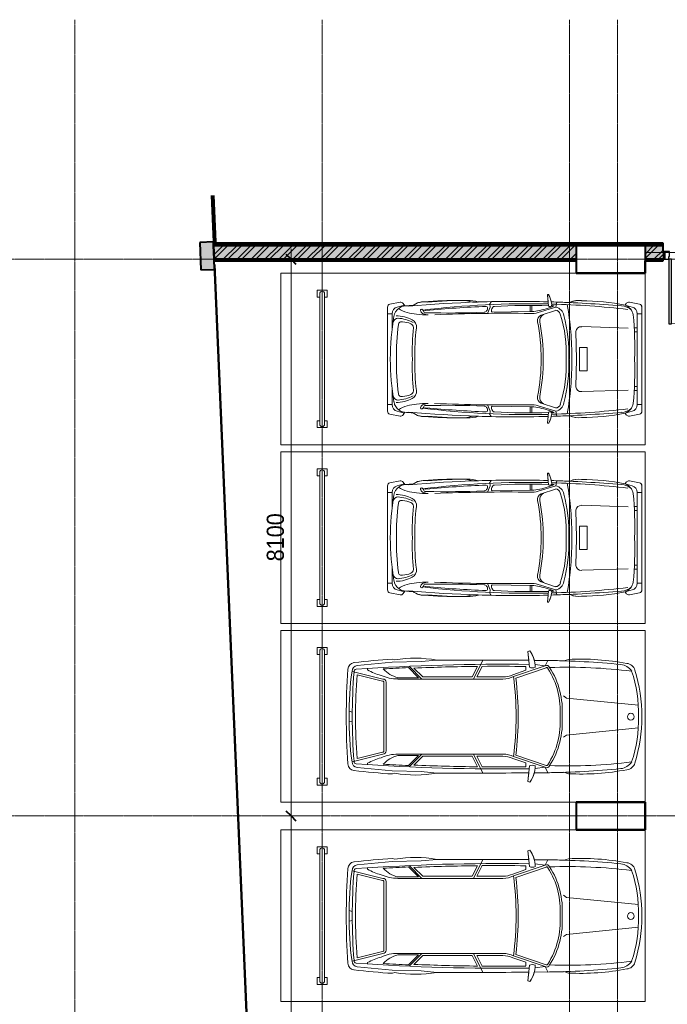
# Model space of a CAD drawing. Header units: millimetres. Extents: x 5617 to 109621, y 7718 to 117786.
# Tile 46 of 52: x 55367 to 64791, y 103460 to 117786. Entities that reach past the tile are written whole.
import ezdxf

# ---------------------------------------------------------------- set-up
doc = ezdxf.new("R2010")
doc.units = ezdxf.units.MM
doc.linetypes.add('Линия сетки', pattern=[25, 20, -2.5, 0, -2.5])
for name, color, linetype, lineweight in [('Двери', 7, 'Continuous', 18), ('Каркас несущий', 7, 'Continuous', 18), ('Каркас_Импост', 7, 'Continuous', 30), ('Монтажный зазор', 7, 'Continuous', 30), ('Оси', 7, 'Continuous', 9), ('Панель', 7, 'Continuous', 30), ('Парковка', 7, 'Continuous', 18), ('Перекрытия', 7, 'Continuous', 18), ('Размеры', 7, 'Continuous', 9), ('Размеры-100', 7, 'Continuous', 9), ('Стены разрез', 7, 'Continuous', 40), ('Стены штриховка', 7, 'Continuous', 40), ('Элементы узлов', 7, 'Continuous', 18)]:
    doc.layers.add(name, color=color, linetype=linetype, lineweight=lineweight)
doc.styles.add('Arial', font='arial.ttf', dxfattribs={"width": 0.9, "height": 250})
doc.dimstyles.new('Основной_2_5_мм', dxfattribs={"dimscale": 304.8, "dimtxt": 255.06485, "dimasz": 0.463911, "dimexe": 0.492126, "dimexo": 0.492126, "dimgap": 0.098425, "dimtad": 1, "dimdec": 0, "dimdsep": 46, "dimtxsty": 'Arial', "dimblk1": 'OBLIQUE', "dimblk2": 'OBLIQUE', "dimsah": 1, "dimcen": 0.09, "dimdle": 0.492126, "dimazin": 2, "dimtfac": 1, "dimtdec": 4, "dimtix": 1, "dimtmove": 0, "dimatfit": 3, "dimfxl": 1, "dimtvp": 1, "dimtolj": 1, "dimtzin": 0, "dimlwd": 20, "dimlwe": 20, "dimarcsym": 2})
pattern_1 = [(50, (0, 0), (218.62117, -19.1268), [22.86, -251.46]), (355, (0, 0), (-42.29187, 229.2684), [18.288, -201.168]), (100.451, (18.22, -1.6), (176.33107, 210.13963), [19.428, -213.708]), (46.184, (0, 60.96), (325.29495, -50.45164), [34.29, -377.19]), (96.636, (27.1, 56.76), (284.883, 296.91266), [29.142, -320.562]), (351.184, (0, 60.96), (284.8858, 296.9107), [27.432, -301.752]), (21, (30.48, 45.72), (181.93753, -122.71832), [22.86, -251.46]), (326, (30.48, 45.72), (74.16223, 221.02618), [18.288, -201.168]), (71.451, (45.64, 35.5), (256.10035, 98.30526), [19.428, -213.708]), (37.5, (0, 0), (3.70639, 101.465895), [3.353, -195.377, 3.353, -200.863, -201.93]), (37.5, (0, 0), (3.70639, 101.465895), [-402.946, 3.353, -198.577]), (7.5, (0, 0), (80.18358, 120.216526), [3.353, -113.081, 3.353, -190.805, -76.962]), (7.5, (0, 0), (80.18358, 120.216526), [-310.591, 3.353, -73.609]), (327.5, (-67.97, 0), (162.708646, -6.87497), [3.353, -72.847, 3.353, -234.391, -315.468]), (327.5, (-67.97, 0), (162.708646, -6.87497), [-313.944, 3.353, -312.115]), (317.5, (-98.45, 0), (177.75468, 30.51183), [3.353, -95.707, 3.353, -154.534, -224.028]), (317.5, (-98.45, 0), (177.75468, 30.51183), [-256.946, 3.353, -220.675])]
pattern_2 = [(45, (0, 0), (-101.02788, 101.02788), []), (45, (67.35, 0), (-101.02788, 101.02788), [])]
pattern_3 = [(0, (0, 0), (406.4, 101.6), [33.528, -271.272, 33.528, -271.272, -1625.6]), (0, (0, 0), (406.4, 101.6), [-609.6, 33.528, -576.072, 33.528, -271.272, -711.2]), (0, (0, 0), (406.4, 101.6), [-1524, 33.528, -169.672, 33.528, -474.472]), (120, (152.4, 50.8), (-291.18818, 301.152724), [33.528, -271.272, 33.528, -271.272, -1625.6]), (120, (152.4, 50.8), (-291.18818, 301.152724), [-609.6, 33.528, -576.072, 33.528, -271.272, -711.2]), (120, (152.4, 50.8), (-291.18818, 301.152724), [-1524, 33.528, -169.672, 33.528, -474.472]), (240, (203.2, 254), (-115.21182, -402.752724), [33.528, -271.272, 33.528, -271.272, -1625.6]), (240, (203.2, 254), (-115.21182, -402.752724), [-609.6, 33.528, -576.072, 33.528, -271.272, -711.2]), (240, (203.2, 254), (-115.21182, -402.752724), [-1524, 33.528, -169.672, 33.528, -474.472])]

# ---------------------------------------------------------------- blocks, each defined once
blk = doc.blocks.new('101_Дверь_Двупольная - _ПЧ_Мет_1300х2000_Тех помещения_EI60_Л-4433429-МКСС_LB02_-11_400__Кабельные конструкции_Лотки_2')
at = {"layer": 'Каркас_Импост', "color": 254, "true_color": 0xcccccc}
for p, q in [((-690, 100), (-750, 100)), ((-750, 100), (-750, -15)), ((-690, 60), (-690, 100)), ((-680, 60), (-690, 60)), ((-680, -15), (-680, 60)), ((690, 60), (680, 60)), ((680, 60), (680, -15)), ((750, 100), (690, 100)), ((690, 100), (690, 60)), ((750, -15), (750, 100)), ((-750, -15), (-680, -15)), ((680, -15), (750, -15))]:
    blk.add_line(p, q, dxfattribs=at)
at = {"layer": 'Монтажный зазор', "color": 254, "true_color": 0xcccccc}
for p, q in [((-750, 100), (-775, 100)), ((-775, 100), (-775, -15)), ((-750, -15), (-750, 100)), ((775, 100), (750, 100)), ((750, 100), (750, -15)), ((775, -15), (775, 100)), ((-775, -15), (-750, -15)), ((750, -15), (775, -15))]:
    blk.add_line(p, q, dxfattribs=at)
at = {"layer": 'Панель', "color": 254, "true_color": 0xcccccc}
for p, q in [((690, 1040), (650, 1040)), ((650, 1040), (650, 100)), ((690, 100), (690, 1040)), ((-650, 540), (-690, 540)), ((-690, 540), (-690, 100)), ((-650, 100), (-650, 540)), ((-690, 100), (-650, 100)), ((650, 100), (690, 100))]:
    blk.add_line(p, q, dxfattribs=at)
at = {"layer": 'Панель', "color": 254, "lineweight": 18, "true_color": 0xcccccc}
for centre, radius, start, end in [((690, 100), 940, 90, 180), ((-690, 100), 440, 360, 90)]:
    blk.add_arc(centre, radius, start, end, dxfattribs=at)
blk = doc.blocks.new('ПР - _ПЧ_1550_200_Оп250-250_Шаг300_Арм16_Арм10-3243300-МКСС_LB02_-11_400__Кабельные конструкции_Лотки_2')
at = {"layer": 'Каркас несущий', "color": 254, "true_color": 0xffcccc}
for p, q in [((-1025, 0), (1025, 0)), ((-1025, 0), (-775, 0)), ((-680, 0), (680, 0)), ((775, 0), (1025, 0))]:
    blk.add_line(p, q, dxfattribs=at)
blk = doc.blocks.new('199_Парковочные места 3 класса и МГН - Средний класс-5604846-МКСС_LB02_-11_400__Кабельные конструкции_Лотки_2')
at = {"layer": 'Парковка', "color": 254, "true_color": 0xcccccc}
for p, q in [((0, -5300), (0, 0)), ((0, 0), (2500, 0)), ((2500, 0), (2500, -5300)), ((250, -4625), (250, -4775)), ((250, -4625), (350, -4625)), ((300, -4665), (2200, -4665)), ((350, -4625), (350, -4665)), ((2150, -4625), (2150, -4665)), ((2150, -4625), (2250, -4625)), ((2250, -4625), (2250, -4775)), ((250, -4775), (350, -4775)), ((300, -4735), (2200, -4735)), ((350, -4735), (350, -4775)), ((2150, -4735), (2150, -4775)), ((2150, -4775), (2250, -4775)), ((2500, -5300), (0, -5300))]:
    blk.add_line(p, q, dxfattribs=at)
for centre, start, end in [((300, -4700), 90, 270), ((2200, -4700), 270, 90)]:
    blk.add_arc(centre, 35, start, end, dxfattribs=at)
at = {"layer": 'Элементы узлов', "color": 254, "true_color": 0xcccccc}
for p, q in [((984, -1142), (1090, -99)), ((1524, -1142), (1418, -99)), ((422, -1114), (442, -1185)), ((422, -1114), (442, -1185)), ((953, -1186), (984, -1142)), ((1555, -1186), (1524, -1142)), ((2085, -1114), (2065, -1185)), ((2065, -1185), (2085, -1114)), ((436, -1612), (438, -1418)), ((438, -1418), (436, -1612)), ((515, -1453), (438, -1418)), ((1992, -1453), (2070, -1418)), ((2072, -1612), (2070, -1418)), ((2072, -1612), (2070, -1418)), ((515, -1453), (497, -1605)), ((515, -1453), (673, -1914)), ((543, -1440), (693, -1881)), ((1965, -1440), (1814, -1881)), ((1992, -1453), (1835, -1914)), ((1992, -1453), (2011, -1605)), ((298, -1678), (308, -1707)), ((298, -1678), (308, -1707)), ((308, -1707), (536, -1683)), ((308, -1707), (435, -1693)), ((2200, -1707), (1972, -1683)), ((2072, -1693), (2200, -1707)), ((2210, -1678), (2200, -1707)), ((2200, -1707), (2210, -1678)), ((580, -1736), (525, -1736)), ((580, -1736), (645, -1925)), ((1927, -1736), (1863, -1925)), ((1927, -1736), (1983, -1736)), ((678, -2069), (678, -2449)), ((708, -2069), (708, -3598)), ((1800, -2069), (1800, -3598)), ((1830, -2069), (1830, -2449)), ((708, -2497), (432, -2363)), ((678, -2449), (523, -2374)), ((1800, -2497), (2076, -2363)), ((1830, -2449), (1984, -2374)), ((678, -2516), (524, -2441)), ((678, -2516), (678, -3237)), ((1830, -2516), (1984, -2441)), ((1830, -2516), (1830, -3237)), ((453, -3260), (432, -3033)), ((2054, -3260), (2076, -3033)), ((463, -3682), (453, -3260)), ((708, -3249), (522, -3435)), ((678, -3237), (549, -3366)), ((1800, -3249), (1986, -3435)), ((1830, -3237), (1959, -3366)), ((2045, -3682), (2054, -3260)), ((688, -3297), (542, -3443)), ((688, -3297), (688, -3598)), ((1820, -3297), (1820, -3598)), ((1820, -3297), (1966, -3443)), ((419, -3676), (428, -3642)), ((428, -3642), (419, -3676)), ((512, -4192), (463, -3682)), ((1996, -4192), (2045, -3682)), ((2088, -3676), (2079, -3642)), ((2088, -3676), (2079, -3642)), ((708, -3817), (596, -4265)), ((738, -3820), (646, -4189)), ((1254, -3771), (754, -3771)), ((1254, -3801), (754, -3801)), ((1254, -3771), (1754, -3771)), ((1254, -3801), (1754, -3801)), ((1770, -3820), (1862, -4189)), ((1800, -3817), (1912, -4265)), ((574, -4042), (555, -4042)), ((1933, -4042), (1953, -4042)), ((1188, -4261), (1177, -4307)), ((1320, -4261), (1331, -4307))]:
    blk.add_line(p, q, dxfattribs=at)
blk.add_circle((1256, -208), 49.6, dxfattribs=at)
for centre, radius, start, end in [((1254, -2377), 2329, 90.0001, 106.8716), ((1254, -2377), 2329, 90.0001, 106.8716), ((1178, -1869), 1772, 87.5536, 109.2869), ((1254, -2377), 2329, 73.1284, 89.9999), ((1254, -2377), 2329, 73.1284, 89.9999), ((1329, -1869), 1772, 70.7131, 92.4464), ((3991, -937), 3573, 169.195, 182.843), ((3991, -937), 3573, 169.195, 182.843), ((617, -279), 137, 106.8716, 175.0665), ((617, -279), 137, 106.8716, 175.0665), ((710, -376), 215, 123.1556, 174.2587), ((8358, -1141), 7822, 173.0609, 181.8195), ((1797, -376), 215, 5.7413, 56.8444), ((-5850, -1141), 7822, 358.1805, 6.9391), ((1890, -279), 137, 4.9335, 73.1284), ((1890, -279), 137, 4.9335, 73.1284), ((-1483, -937), 3573, 357.157, 10.805), ((-1483, -937), 3573, 357.157, 10.805), ((12318, -1543), 11881, 174.2587, 179.4003), ((-9810, -1543), 11881, 0.5997, 5.7413), ((12318, -1543), 11881, 178.2769, 179.4003), ((1172, -2380), 1175, 86.0181, 122.5623), ((1172, -2380), 1145, 85.9136, 122.5623), ((1335, -2380), 1175, 57.4377, 93.9819), ((1335, -2380), 1145, 57.2304, 94.0864), ((-9810, -1543), 11881, 0.5997, 1.7231), ((555, -1432), 44.9, 110.1373, 207.9235), ((555, -1432), 14.9, 110.1373, 214.6567), ((1953, -1432), 14.9, 325.3433, 79.1758), ((1953, -1432), 44.9, 332.0765, 69.8627), ((546, -2020), 422, 91.3449, 125.9666), ((546, -2020), 422, 105.0802, 125.9666), ((122295, -2694), 121864, 179.52958, 180.15962), ((122295, -2694), 121864, 179.52958, 180.15962), ((30000, -2118), 29508, 179.1634, 184.0543), ((444, -1640), 101, 335.1844, 24.8156), ((-27492, -2118), 29508, 355.9457, 0.8366), ((2064, -1640), 101, 155.1844, 204.8156), ((1962, -2020), 422, 54.0334, 88.6551), ((1962, -2020), 422, 54.0334, 74.9198), ((-119787, -2694), 121864, 359.84038, 0.47042), ((-119787, -2694), 121864, 359.84038, 0.47042), ((30000, -2118), 29478, 179.2582, 180.4979), ((1254, -6445), 4597, 82.9964, 97.0033), ((-27492, -2118), 29478, 359.5021, 0.7418), ((308, -2078), 370, 1.3171, 24.386), ((1254, -6445), 4567, 82.6909, 97.3089), ((308, -2078), 400, 1.2667, 24.1731), ((2200, -2078), 400, 155.8269, 178.7333), ((2200, -2078), 370, 155.614, 178.6829), ((30000, -2118), 29478, 180.6284, 182.4261), ((-27492, -2118), 29478, 357.5739, 359.3716), ((2198, -3346), 1794, 169.9492, 189.4665), ((2198, -3346), 1794, 169.9492, 189.4665), ((310, -3346), 1794, 350.5335, 10.0508), ((310, -3346), 1794, 350.5335, 10.0508), ((30000, -2118), 29488, 182.5757, 183.2896), ((-27492, -2118), 29488, 356.7104, 357.4243), ((9206, -3182), 8801, 183.2167, 186.8835), ((9206, -3182), 8801, 183.2167, 186.8835), ((270, -3492), 431, 312.4417, 345.7397), ((104, -3598), 603, 335.9999, 0.0001), ((2403, -3598), 603, 179.9999, 204.0001), ((2238, -3492), 431, 194.2603, 227.5583), ((-6698, -3182), 8801, 353.1165, 356.7833), ((-6698, -3182), 8801, 353.1165, 356.7833), ((-103, -3648), 783, 329.8554, 345.5814), ((754, -3817), 46.1, 90, 180), ((754, -3817), 16.1, 90, 189.7873), ((1754, -3817), 46.1, 0, 90), ((1754, -3817), 16.1, 350.2127, 90), ((2611, -3648), 783, 194.4186, 210.1446), ((571, -4224), 103, 186.8835, 266.3593), ((571, -4224), 103, 186.8835, 266.3593), ((593, -4184), 81.1, 185.6929, 272.4229), ((600, -4202), 33.8, 184.0543, 277.095), ((1185, -180), 4128, 261.7908, 270.9499), ((1254, 3792), 8054, 265.3719, 274.6281), ((1254, 2689), 6905, 264.9489, 275.0511), ((1322, -180), 4128, 269.0501, 278.2092), ((1908, -4202), 33.8, 262.905, 355.9457), ((1915, -4184), 81.1, 267.5771, 354.3071), ((1937, -4224), 103, 273.6407, 353.1165), ((1937, -4224), 103, 273.6407, 353.1165), ((1250, 6442), 10791, 266.3593, 270.0213), ((1250, 6442), 10791, 266.3593, 270.0213), ((1258, 6442), 10791, 269.9787, 273.6407), ((1258, 6442), 10791, 269.9787, 273.6407)]:
    blk.add_arc(centre, radius, start, end, dxfattribs=at)
blk = doc.blocks.new('199_Парковочные места 3 класса и МГН - Малый класс-4755746-МКСС_LB02_-11_400__Кабельные конструкции_Лотки_2')
at = {"layer": 'Парковка', "color": 254, "true_color": 0xcccccc}
for p, q in [((0, -5300), (0, 0)), ((0, 0), (2500, 0)), ((2500, 0), (2500, -5300)), ((250, -4625), (250, -4775)), ((250, -4625), (350, -4625)), ((300, -4665), (2200, -4665)), ((350, -4625), (350, -4665)), ((2150, -4625), (2150, -4665)), ((2150, -4625), (2250, -4625)), ((2250, -4625), (2250, -4775)), ((250, -4775), (350, -4775)), ((300, -4735), (2200, -4735)), ((350, -4735), (350, -4775)), ((2150, -4735), (2150, -4775)), ((2150, -4775), (2250, -4775)), ((2500, -5300), (0, -5300))]:
    blk.add_line(p, q, dxfattribs=at)
for centre, start, end in [((300, -4700), 90, 270), ((2200, -4700), 270, 90)]:
    blk.add_arc(centre, 35, start, end, dxfattribs=at)
at = {"layer": 'Элементы узлов', "color": 254, "true_color": 0xcccccc}
for p, q in [((425, -229), (454, -83)), ((454, -83), (425, -229)), ((2010, -48), (495, -48)), ((1253, -48), (496, -48)), ((592, -48), (592, -115)), ((592, -115), (1253, -115)), ((797, -115), (797, -159)), ((857, -156), (857, -115)), ((2010, -48), (1253, -48)), ((1253, -115), (1915, -115)), ((1650, -156), (1650, -115)), ((1710, -115), (1710, -159)), ((1915, -115), (1915, -48)), ((2082, -229), (2053, -83)), ((2082, -229), (2053, -83)), ((466, -289), (443, -274)), ((443, -274), (466, -289)), ((495, -188), (466, -289)), ((803, -249), (780, -923)), ((1704, -249), (1726, -923)), ((2012, -188), (2041, -289)), ((2041, -289), (2064, -274)), ((2041, -289), (2064, -274)), ((1085, -843), (1253, -843)), ((1085, -956), (1085, -843)), ((1253, -843), (1421, -843)), ((1421, -843), (1421, -956)), ((1253, -998), (850, -1010)), ((1253, -956), (1085, -956)), ((1421, -956), (1253, -956)), ((1656, -1010), (1253, -998)), ((423, -1287), (498, -1300)), ((2084, -1287), (2009, -1300)), ((313, -1401), (313, -1423)), ((313, -1423), (419, -1411)), ((320, -1402), (320, -1423)), ((320, -1423), (480, -1405)), ((477, -1322), (476, -1362)), ((498, -1300), (575, -1558)), ((612, -1513), (543, -1304)), ((1894, -1513), (1964, -1304)), ((2009, -1300), (1931, -1558)), ((2187, -1423), (2026, -1405)), ((2029, -1322), (2030, -1361)), ((2088, -1412), (2187, -1423)), ((2187, -1401), (2187, -1423)), ((2187, -1423), (2187, -1401)), ((560, -1651), (472, -1651)), ((560, -1672), (472, -1672)), ((568, -2226), (560, -1672)), ((1939, -2226), (1946, -1672)), ((1946, -1651), (2035, -1651)), ((1946, -1672), (2035, -1672)), ((417, -2240), (460, -2267)), ((497, -2255), (588, -2294)), ((2010, -2255), (1919, -2294)), ((2090, -2240), (2047, -2267)), ((425, -3567), (454, -3713)), ((425, -3567), (454, -3713)), ((479, -3497), (443, -3523)), ((466, -3507), (443, -3523)), ((495, -3608), (466, -3507)), ((2012, -3608), (2041, -3507)), ((2064, -3523), (2027, -3497)), ((2041, -3507), (2064, -3523)), ((2082, -3567), (2053, -3713)), ((2053, -3713), (2082, -3567)), ((592, -3681), (592, -3748)), ((817, -3681), (592, -3681)), ((1690, -3681), (1915, -3681)), ((1915, -3681), (1915, -3748)), ((1253, -3748), (496, -3748)), ((496, -3748), (2010, -3748)), ((2010, -3748), (1253, -3748))]:
    blk.add_line(p, q, dxfattribs=at)
for centre, radius, start, end in [((496, -91), 43.3, 90.0007, 168.6944), ((497, -91), 43.3, 91.6966, 168.693), ((592, -215), 101, 90.0007, 164.126), ((1915, -215), 101, 15.8754, 90.0007), ((2010, -91), 43.3, 11.307, 90.0007), ((2010, -91), 43.3, 11.307, 90.0007), ((467, -238), 43.3, 168.6944, 235.6114), ((467, -238), 43.3, 168.693, 235.6099), ((13211, -1700), 12764, 173.4754, 178.4619), ((658, -378), 212, 103.7494, 155.1332), ((699, -353), 220, 137.3412, 177.6463), ((1096, -5492), 5341, 88.3088, 95.2441), ((1411, -5492), 5341, 84.7574, 91.6926), ((1849, -378), 212, 24.8683, 76.252), ((1808, -353), 220, 2.3551, 42.6602), ((-10704, -1701), 12764, 1.5396, 6.526), ((2039, -238), 43.3, 304.3901, 11.307), ((2039, -238), 43.3, 304.3901, 11.307), ((3902, -951), 3499, 169.0974, 179.6188), ((3902, -951), 3499, 169.096, 179.6174), ((18082, -1872), 17669, 175.0385, 178.3553), ((-15576, -1873), 17669, 1.6461, 4.9629), ((-1395, -951), 3499, 0.3826, 10.904), ((-1395, -951), 3499, 0.3826, 10.904), ((676, -969), 277, 171.383, 205.724), ((676, -969), 277, 171.3815, 207.1439), ((866, -926), 85.3, 178.1237, 259.668), ((1641, -926), 85.3, 280.3335, 1.8777), ((1830, -969), 277, 332.8561, 8.6185), ((1830, -969), 277, 334.2774, 8.6185), ((18082, -1873), 17669, 177.4791, 178.3491), ((1192, -5149), 4081, 89.1352, 100.3335), ((1174, -3235), 2126, 87.8635, 105.1984), ((1315, -5149), 4081, 79.668, 90.8663), ((1333, -3235), 2126, 74.803, 92.138), ((-15576, -1873), 17669, 1.6461, 2.5209), ((640, -1327), 145, 99.3009, 169.3924), ((613, -1304), 70.6, 102.5795, 180.5339), ((1152, -2963), 1815, 86.8047, 107.7761), ((1355, -2963), 1815, 72.2254, 93.1967), ((1867, -1326), 145, 10.6091, 80.7005), ((1893, -1303), 70.6, 359.4675, 77.4219), ((511, -1793), 438, 101.9085, 116.8041), ((517, -1793), 438, 99.3592, 116.8056), ((18082, -1873), 17669, 178.502, 182.0672), ((18082, -1872), 17669, 178.5058, 185.0968), ((460, -1385), 28.5, 315.411, 119.3826), ((13211, -1700), 12764, 178.6883, 186.9123), ((10682, -1664), 10210, 178.5509, 182.9751), ((-289, -1677), 845, 7.5185, 24.835), ((2796, -1677), 845, 155.1665, 172.483), ((-10704, -1701), 12764, 353.0892, 1.3132), ((2046, -1385), 28.5, 60.6189, 224.5904), ((-8175, -1664), 10210, 357.0263, 1.4505), ((-15576, -1873), 17669, 354.9046, 1.4956), ((1989, -1793), 438, 63.1959, 80.6423), ((-15576, -1873), 17669, 357.9328, 1.4956), ((1989, -1793), 438, 63.1959, 77.1894), ((184, -1661), 376, 358.4064, 14.6086), ((255, -1654), 334, 356.4661, 16.6947), ((700, -1418), 117, 212.8051, 274.1147), ((695, -1476), 90.4, 203.656, 278.4266), ((1223, -4094), 2611, 89.3415, 101.377), ((1223, -4125), 2611, 89.3415, 101.377), ((1283, -4094), 2611, 78.6245, 90.6599), ((1283, -4125), 2611, 78.6245, 90.6599), ((1807, -1418), 117, 265.8867, 327.1963), ((1812, -1476), 90.4, 261.5749, 336.3454), ((2251, -1653), 334, 163.3067, 183.5353), ((2322, -1661), 376, 165.3929, 181.595), ((26486, -2014), 25900, 179.2478, 182.3207), ((-23980, -2015), 25900, 357.6808, 0.7536), ((487, -2289), 35.2, 74.3716, 141.5452), ((507, -2197), 21.6, 171.5996, 240.7631), ((506, -2311), 19.4, 97.3067, 186.7162), ((552, -2148), 87.6, 230.2271, 267.5276), ((502, -2371), 79.2, 52.7304, 88.9012), ((553, -2221), 15.6, 252.6582, 342.1742), ((1954, -2221), 15.6, 197.8272, 287.3433), ((2005, -2371), 79.2, 91.1003, 127.271), ((1954, -2148), 87.6, 272.4738, 309.7743), ((2001, -2311), 19.4, 353.2852, 82.6948), ((2000, -2197), 21.6, 299.2383, 8.4018), ((2019, -2289), 35.2, 38.4562, 105.6298), ((945, -2578), 545, 163.7515, 181.2099), ((16105, -1689), 15632, 182.2869, 185.5063), ((532, -2341), 37.8, 355.6278, 62.4663), ((-11190, -2888), 11772, 358.5752, 2.6508), ((13697, -2888), 11772, 177.3506, 181.4262), ((1975, -2341), 37.8, 117.5352, 184.3737), ((-13599, -1690), 15632, 354.4951, 357.7146), ((1562, -2578), 545, 358.7915, 16.25), ((945, -2672), 545, 162.7118, 181.2085), ((1562, -2672), 545, 358.7915, 17.2882), ((5888, -2657), 5488, 179.3018, 185.3845), ((5888, -2751), 5488, 179.3004, 184.8727), ((-3381, -2657), 5488, 354.6168, 0.6996), ((-3381, -2751), 5488, 355.1273, 0.6996), ((681, -3219), 262, 169.5006, 219.0023), ((681, -3219), 262, 179.4789, 215.8546), ((545, -3253), 17.4, 107.9914, 313.3369), ((556, -3205), 19.1, 122.8796, 296.9625), ((538, -3212), 57.2, 289.5317, 347.2219), ((545, -3193), 35.5, 303.9994, 19.3114), ((447, -3159), 161, 336.0615, 0.8497), ((44, -3207), 566, 347.7689, 5.1023), ((2463, -3207), 566, 174.8991, 192.2326), ((2060, -3159), 161, 179.1517, 203.94), ((1969, -3212), 57.2, 192.7795, 250.4697), ((1962, -3193), 35.5, 160.6793, 236.002), ((1950, -3205), 19.1, 243.039, 57.1139), ((1961, -3253), 17.4, 226.6645, 72.0021), ((1826, -3219), 262, 321, 10.499), ((1826, -3219), 262, 324.1454, 0.5211), ((18082, -1967), 17669, 184.5628, 184.969), ((66, -3309), 531, 328.0408, 358.0386), ((1135, -3631), 514, 152.118, 179.1742), ((1293, -3659), 640, 153.8817, 174.3872), ((782, -3441), 113, 80.7794, 153.7916), ((999, -3534), 288, 154.5482, 179.0957), ((794, -3431), 59, 92.6959, 159.9342), ((1112, -414), 2975, 263.8141, 272.7227), ((1211, 394), 3746, 263.7019, 270.6507), ((1296, 394), 3746, 269.3508, 276.2996), ((1395, -414), 2975, 267.2788, 276.1873), ((1725, -3441), 113, 26.2099, 99.222), ((1712, -3431), 59, 20.0672, 87.3055), ((1508, -3534), 288, 0.9058, 25.4532), ((1213, -3659), 640, 5.6142, 26.1197), ((1372, -3631), 514, 0.8272, 27.8835), ((2440, -3309), 531, 181.9628, 211.9606), ((-15576, -1967), 17669, 355.031, 355.4372), ((467, -3558), 43.3, 124.3901, 191.307), ((467, -3558), 43.3, 124.3886, 191.3056), ((655, -3481), 176, 167.4274, 261.9888), ((752, -3545), 43.7, 159.4074, 268.4359), ((1755, -3545), 43.7, 271.5655, 20.594), ((1852, -3480), 176, 278.0126, 12.5715), ((2040, -3558), 43.3, 348.6944, 55.6114), ((2040, -3558), 43.3, 348.6944, 55.6114), ((496, -3705), 43.3, 191.307, 270.0007), ((496, -3705), 43.3, 191.3056, 270.0007), ((592, -3581), 101, 195.8754, 270.0007), ((1272, 184), 3892, 260.5065, 269.7231), ((748, -3580), 93.4, 190.0439, 251.0772), ((1157, -692), 2926, 262.0059, 271.8778), ((1349, -692), 2926, 268.1236, 277.9956), ((1234, 184), 3892, 270.2783, 279.495), ((1759, -3580), 93.4, 288.9242, 349.9575), ((1915, -3581), 101, 270.0007, 344.126), ((2010, -3705), 43.3, 270.0007, 348.6944), ((2010, -3705), 43.3, 270.0007, 348.6944)]:
    blk.add_arc(centre, radius, start, end, dxfattribs=at)
blk = doc.blocks.new('135_SLK_GD_AR_rvt-1-МКСС_LB02_-11_400__Кабельные конструкции_Лотки_2')
at = {"layer": 'Стены разрез', "lineweight": 9, "true_color": 0xcccccc}
h = blk.add_hatch(dxfattribs=at)
h.set_pattern_fill('FP_4', color=254, style=0, pattern_type=2)
h.set_pattern_definition(pattern_3)
h.paths.add_polyline_path([(81167, 114552), (81187, 114553), (81159, 115227), (81139, 115227)])
at = {"layer": 'Стены разрез', "lineweight": 18, "true_color": 0xe0e0e0}
blk.add_hatch(color=254, dxfattribs=at).paths.add_polyline_path([(80985, 114144), (81185, 114152), (81167, 114552), (80968, 114543)])
at = {"layer": 'Стены разрез', "lineweight": 9, "true_color": 0xcccccc}
h = blk.add_hatch(dxfattribs=at)
h.set_pattern_fill('FP_1', color=254, style=0, pattern_type=2)
h.set_pattern_definition(pattern_1)
h.paths.add_polyline_path([(86450, 114300), (86450, 114500), (81170, 114500), (81178, 114300), (84698, 114300)])
h = blk.add_hatch(dxfattribs=at)
h.set_pattern_fill('FP_2', color=254, style=0, pattern_type=2)
h.set_pattern_definition(pattern_2)
h.paths.add_polyline_path([(86450, 114300), (86450, 114500), (81170, 114500), (81178, 114300), (84698, 114300)])
h = blk.add_hatch(dxfattribs=at)
h.set_pattern_fill('FP_4', color=254, style=0, pattern_type=2)
h.set_pattern_definition(pattern_3)
h.paths.add_polyline_path([(86450, 114500), (86450, 114520), (81189, 114520), (81190, 114500), (84698, 114500)])
h = blk.add_hatch(dxfattribs=at)
h.set_pattern_fill('FP_4', color=254, style=0, pattern_type=2)
h.set_pattern_definition(pattern_3)
h.paths.add_polyline_path([(86450, 114500), (87450, 114500), (87450, 114520), (86450, 114520)])
h = blk.add_hatch(dxfattribs=at)
h.set_pattern_fill('FP_4', color=254, style=0, pattern_type=2)
h.set_pattern_definition(pattern_3)
h.paths.add_polyline_path([(94750, 114500), (94750, 114520), (89260, 114520), (89260, 114500), (94004, 114500)])
h.paths.add_polyline_path([(87710, 114500), (87710, 114520), (87450, 114520), (87450, 114500)])
h = blk.add_hatch(dxfattribs=at)
h.set_pattern_fill('FP_1', color=254, style=0, pattern_type=2)
h.set_pattern_definition(pattern_1)
h.paths.add_polyline_path([(94750, 114300), (94750, 114500), (89260, 114500), (89260, 114300), (94004, 114300)])
h.paths.add_polyline_path([(87710, 114300), (87710, 114500), (87450, 114500), (87450, 114300)])
h = blk.add_hatch(dxfattribs=at)
h.set_pattern_fill('FP_2', color=254, style=0, pattern_type=2)
h.set_pattern_definition(pattern_2)
h.paths.add_polyline_path([(94750, 114300), (94750, 114500), (89260, 114500), (89260, 114300), (94004, 114300)])
h.paths.add_polyline_path([(87710, 114300), (87710, 114500), (87450, 114500), (87450, 114300)])
h = blk.add_hatch(dxfattribs=at)
h.set_pattern_fill('FP_4', color=254, style=0, pattern_type=2)
h.set_pattern_definition(pattern_3)
h.paths.add_polyline_path([(86450, 114280), (86450, 114300), (81180, 114300), (81180, 114280), (84698, 114280)])
h = blk.add_hatch(dxfattribs=at)
h.set_pattern_fill('FP_4', color=254, style=0, pattern_type=2)
h.set_pattern_definition(pattern_3)
h.paths.add_polyline_path([(94750, 114280), (94750, 114300), (89260, 114300), (89260, 114280), (94004, 114280)])
h.paths.add_polyline_path([(87450, 114280), (87710, 114280), (87710, 114300), (87450, 114300)])
at = {"layer": 'Перекрытия', "color": 254, "true_color": 0xcccccc}
for p, q in [((86450, 114100), (86450, 114275)), ((87450, 114275), (87450, 114100)), ((87450, 114100), (86450, 114100)), ((86450, 106000), (86450, 106400)), ((86450, 106400), (87450, 106400)), ((87450, 106400), (87450, 106000)), ((87450, 106000), (86450, 106000))]:
    blk.add_line(p, q, dxfattribs=at)
at = {"layer": 'Стены разрез', "color": 254, "true_color": 0xcccccc}
for p, q in [((81139, 115227), (81167, 114552)), ((81202, 114553), (81174, 115227)), ((81167, 114552), (80968, 114543)), ((80968, 114543), (80985, 114144)), ((81205, 114500), (81170, 114500)), ((81170, 114500), (81190, 114500)), ((81203, 114535), (81202, 114553)), ((86450, 114535), (81203, 114535)), ((87450, 114535), (86450, 114535)), ((86450, 114300), (86450, 114500)), ((86450, 114500), (87450, 114500)), ((87710, 114535), (87450, 114535)), ((87450, 114500), (87450, 114300)), ((87710, 114500), (87710, 114535)), ((87710, 114415), (87710, 114500)), ((81178, 114300), (86450, 114300)), ((81185, 114152), (81178, 114300)), ((86450, 114300), (81180, 114300)), ((81180, 114300), (81180, 114275)), ((81180, 114275), (86450, 114275)), ((81181, 114225), (81902, 97387)), ((81183, 114225), (81181, 114225)), ((81904, 97387), (81183, 114225)), ((86450, 114275), (86448, 114275)), ((86448, 114275), (86448, 114100)), ((86450, 114275), (86450, 114300)), ((86450, 114100), (86450, 114275)), ((87450, 114300), (87450, 114275)), ((87450, 114275), (87710, 114275)), ((87450, 114275), (87450, 114100)), ((87452, 114275), (87450, 114275)), ((87452, 114098), (87452, 114275)), ((87710, 114275), (87710, 114300)), ((80985, 114144), (81185, 114152)), ((86448, 114100), (86448, 114098)), ((86448, 114098), (87450, 114098)), ((87450, 114100), (86450, 114100)), ((87450, 114098), (87452, 114098)), ((86450, 106402), (86448, 106402)), ((86448, 106402), (86448, 105998)), ((87452, 106402), (86450, 106402)), ((86450, 106000), (86450, 106400)), ((86450, 106400), (87450, 106400)), ((87450, 106400), (87450, 106000)), ((87452, 106400), (87452, 106402)), ((87452, 105998), (87452, 106400)), ((86448, 105998), (86450, 105998)), ((87450, 106000), (86450, 106000)), ((86450, 105998), (87450, 105998)), ((87450, 105998), (87452, 105998))]:
    blk.add_line(p, q, dxfattribs=at)
at = {"layer": 'Стены штриховка', "color": 254, "true_color": 0xcccccc}
for p, q in [((81187, 114553), (81159, 115227)), ((81170, 114500), (81167, 114552)), ((81167, 114552), (81170, 114500)), ((81170, 114500), (81178, 114300)), ((81178, 114300), (81170, 114500)), ((81189, 114520), (81187, 114553)), ((81204, 114520), (81189, 114520)), ((81190, 114500), (81205, 114500)), ((86450, 114520), (81204, 114520)), ((86450, 114500), (81205, 114500)), ((81205, 114500), (86450, 114500)), ((87450, 114520), (86450, 114520)), ((87710, 114520), (87450, 114520)), ((87710, 114500), (87450, 114500)), ((87450, 114500), (87710, 114500)), ((81180, 114280), (86450, 114280)), ((87450, 114300), (87710, 114300)), ((87710, 114300), (87450, 114300)), ((87450, 114280), (87710, 114280))]:
    blk.add_line(p, q, dxfattribs=at)
at = {"layer": 'Двери', "color": 254, "lineweight": 18, "true_color": 0xcccccc, "rotation": 180}
blk.add_blockref('101_Дверь_Двупольная - _ПЧ_Мет_1300х2000_Тех помещения_EI60_Л-4433429-МКСС_LB02_-11_400__Кабельные конструкции_Лотки_2', (88485, 114400), dxfattribs=at)
at = {"layer": 'Каркас несущий', "color": 254, "lineweight": 18, "true_color": 0xcccccc, "rotation": 180}
blk.add_blockref('ПР - _ПЧ_1550_200_Оп250-250_Шаг300_Арм16_Арм10-3243300-МКСС_LB02_-11_400__Кабельные конструкции_Лотки_2', (88485, 114400), dxfattribs=at)
at = {"layer": 'Парковка', "color": 254, "lineweight": 18, "true_color": 0xcccccc, "rotation": 269.9999999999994}
for name, p in [('199_Парковочные места 3 класса и МГН - Малый класс-4755746-МКСС_LB02_-11_400__Кабельные конструкции_Лотки_2', (87450, 114100)), ('199_Парковочные места 3 класса и МГН - Малый класс-4755746-МКСС_LB02_-11_400__Кабельные конструкции_Лотки_2', (87450, 111500)), ('199_Парковочные места 3 класса и МГН - Средний класс-5604846-МКСС_LB02_-11_400__Кабельные конструкции_Лотки_2', (87450, 108900)), ('199_Парковочные места 3 класса и МГН - Средний класс-5604846-МКСС_LB02_-11_400__Кабельные конструкции_Лотки_2', (87450, 106000))]:
    blk.add_blockref(name, p, dxfattribs=at)
blk = doc.blocks.new('DIMBLOCK39-МКСС_LB02_-11_400__Кабельные конструкции_Лотки_2')
at = {"layer": 'Размеры-100', "lineweight": 40, "transparency": 16777216}
for p, q in [((59317, 114300), (59246, 114371)), ((59317, 114300), (59388, 114229)), ((59317, 106200), (59246, 106271)), ((59317, 106200), (59388, 106129))]:
    blk.add_line(p, q, dxfattribs=at)
at = {"layer": 'Размеры-100', "lineweight": 20, "transparency": 16777216}
for p, q in [((59317, 114450), (59317, 106200)), ((59317, 114300), (59267, 114300)), ((59317, 114300), (59467, 114300)), ((59317, 106200), (59267, 106200)), ((59317, 106200), (59467, 106200))]:
    blk.add_line(p, q, dxfattribs=at)
at = {"layer": 'Размеры-100', "color": 0, "lineweight": 20, "transparency": 16777216, "insert": (58962, 109905), "char_height": 250, "width": 828.76, "attachment_point": 1, "rotation": 90, "line_spacing_factor": 0.941778, "style": 'Arial'}
blk.add_mtext('8100', dxfattribs=at)
blk = doc.blocks.new('_Oblique')
at = {"color": 0, "linetype": 'ByBlock', "lineweight": -2}
blk.add_line((-0.5, -0.5), (0.5, 0.5), dxfattribs=at)
blk = doc.blocks.new('DIMBLOCK40-МКСС_LB02_-11_400__Кабельные конструкции_Лотки_2')
at = {"layer": 'Размеры-100', "lineweight": 40, "transparency": 16777216}
for p, q in [((59317, 106200), (59246, 106271)), ((59317, 106200), (59388, 106129)), ((59317, 98100), (59246, 98171)), ((59317, 98100), (59388, 98029))]:
    blk.add_line(p, q, dxfattribs=at)
at = {"layer": 'Размеры-100', "lineweight": 20, "transparency": 16777216}
for p, q in [((59317, 106200), (59267, 106200)), ((59317, 106200), (59317, 98100)), ((59317, 106200), (59467, 106200)), ((59317, 98100), (59267, 98100)), ((59317, 98100), (59467, 98100))]:
    blk.add_line(p, q, dxfattribs=at)
at = {"layer": 'Размеры-100', "color": 0, "lineweight": 20, "transparency": 16777216, "insert": (58962, 101805), "char_height": 250, "width": 828.76, "attachment_point": 1, "rotation": 90, "line_spacing_factor": 0.941778, "style": 'Arial'}
blk.add_mtext('8100', dxfattribs=at)

msp = doc.modelspace()

# ---------------------------------------------------------------- linework, layer by layer
at = {"layer": 'Оси', "linetype": 'Линия сетки'}
for p, q in [((56168.8, 50872.3), (56168.8, 117785.9)), ((59768.8, 50872.3), (59768.8, 117785.9)), ((63368.8, 50872.3), (63368.8, 117785.9)), ((64068.8, 50872.3), (64068.8, 117785.9)), ((108481.1, 114300), (55114.1, 114300)), ((108481.1, 106200), (55114.1, 106200))]:
    msp.add_line(p, q, dxfattribs=at)

# ---------------------------------------------------------------- block references
at = {"lineweight": 5}
msp.add_blockref('135_SLK_GD_AR_rvt-1-МКСС_LB02_-11_400__Кабельные конструкции_Лотки_2', (-22981.2, 0), dxfattribs=at)

# ---------------------------------------------------------------- dimensions: what is measured, and where the dimension line sits
at = {"layer": 'Размеры', "lineweight": 20}
for base, p1, p2, picture, middle in [((59316.8, 106200), (59416.8, 114300), (59416.8, 106200), 'DIMBLOCK39-МКСС_LB02_-11_400__Кабельные конструкции_Лотки_2', (59159.2, 110250)), ((59316.8, 98100), (59416.8, 106200), (59416.8, 98100), 'DIMBLOCK40-МКСС_LB02_-11_400__Кабельные конструкции_Лотки_2', (59159.2, 102150))]:
    dim = msp.add_linear_dim(base=base, p1=p1, p2=p2, angle=90, dimstyle='Основной_2_5_мм', override={"dimpost": '<>', "dimfxl": 8100}, dxfattribs=at)
    dim.commit()
    dim.dimension.update_dxf_attribs({"geometry": picture, "text_midpoint": middle})

doc.saveas('drawing.dxf')
